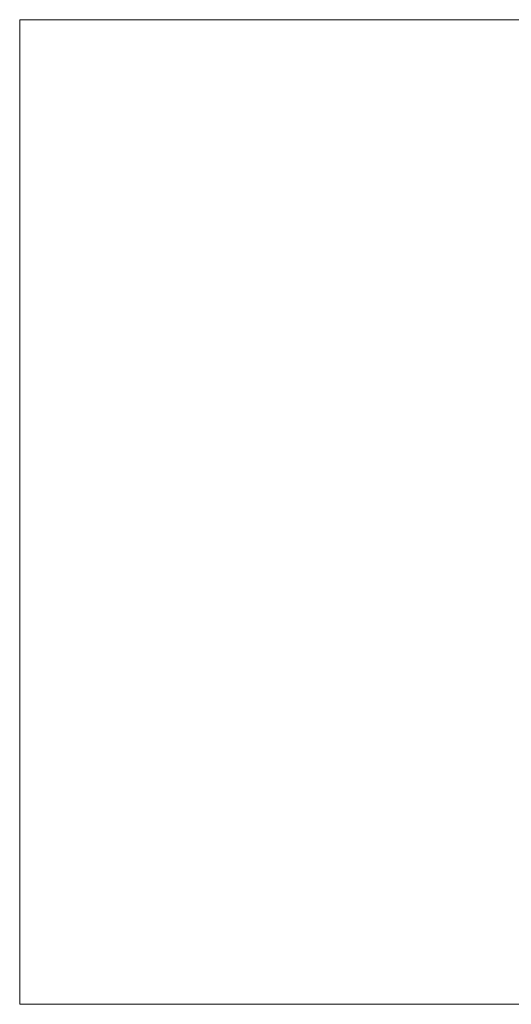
# Model space of a CAD drawing. Header units: millimetres. Extents: x -900 to 900, y -180 to 180.
# Tile 1 of 148: x -900 to -720, y -180 to 180. Entities that reach past the tile are written whole.
import ezdxf

# ---------------------------------------------------------------- set-up
doc = ezdxf.new("R2010")
doc.units = ezdxf.units.MM
doc.header["$LTSCALE"] = 25.4
doc.layers.add('Tafelblad', color=7, linetype='Continuous', lineweight=9)

msp = doc.modelspace()

# ---------------------------------------------------------------- linework, layer by layer
at = {"layer": 'Tafelblad', "color": 7, "linetype": 'Continuous', "lineweight": 9}
for points in [[(-900, 180, 460), (900, 180, 460), (900, -180, 460), (-900, -180, 460)], [(-900, 180, 420), (900, 180, 420), (900, -180, 420), (-900, -180, 420)], [(-900, -180, 420), (-900, -180, 460), (-900, 180, 460), (-900, 180, 420)], [(-900, 180, 420), (-900, 180, 460), (900, 180, 460), (900, 180, 420)], [(900, -180, 420), (900, -180, 460), (-900, -180, 460), (-900, -180, 420)]]:
    msp.add_3dface(points, dxfattribs=at)

doc.saveas('drawing.dxf')
